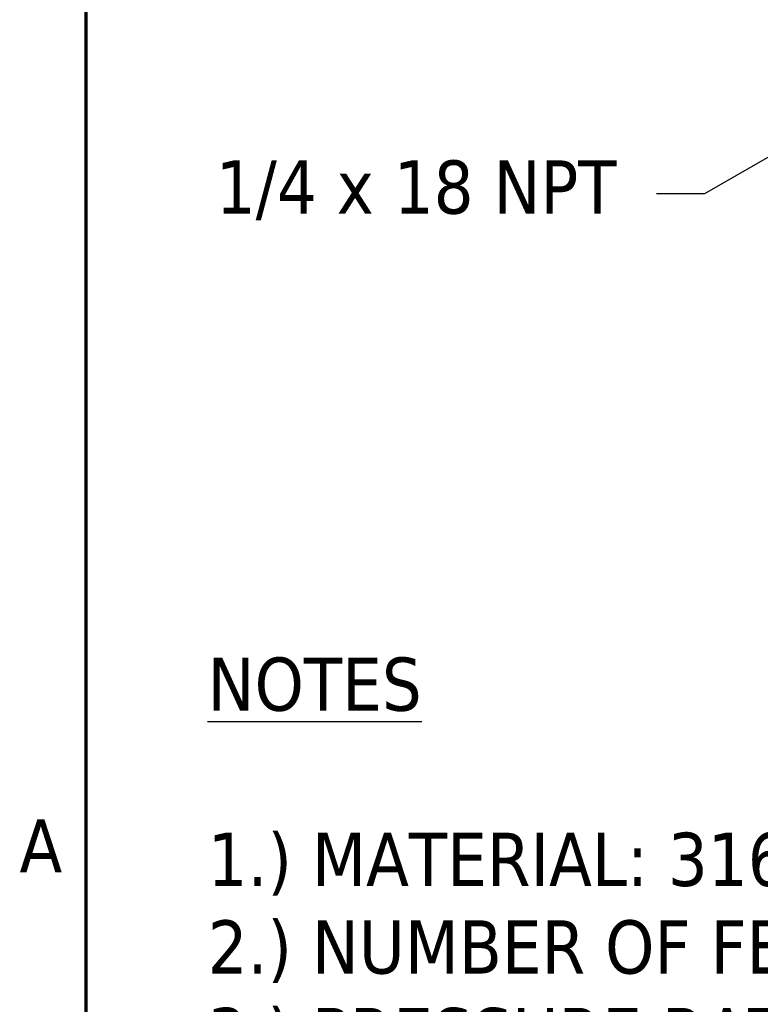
# Model space of a CAD drawing. Header units: inches. Extents: x 0.2 to 10.9, y 0.3 to 8.6.
# Tile 1 of 13: x 0.3 to 1.9, y 2 to 4.2. Entities that reach past the tile are written whole.
import ezdxf
from ezdxf import colors
from ezdxf.entities.mleader import LeaderData, LeaderLine
from ezdxf.math import Vec2, Vec3

# ---------------------------------------------------------------- set-up
doc = ezdxf.new("R2010")
doc.units = ezdxf.units.IN
doc.header["$MEASUREMENT"] = 0
doc.layers.add('Border (ANSI)', color=7, linetype='Continuous', lineweight=70)
doc.layers.add('Dimensions', color=250, linetype='Continuous')
doc.styles.add('Note Text (ANSI)', font='tahoma.ttf')
doc.styles.get("Standard").update_dxf_attribs({"font": 'tahoma.ttf'})

# ---------------------------------------------------------------- blocks, each defined once
blk = doc.blocks.new('new block')
at = {"layer": 'Border (ANSI)', "flags": 128}
blk.add_lwpolyline([(0, 0), (0, 7.74), (10.24, 7.74), (10.24, 0), (0, 0)], dxfattribs=at)
at = {"layer": 'Border (ANSI)', "insert": (-0.151, 1.685), "char_height": 0.12, "attachment_point": 7, "style": 'Note Text (ANSI)'}
blk.add_mtext('A', dxfattribs=at)

msp = doc.modelspace()

# ---------------------------------------------------------------- block references
at = {"layer": 'Dimensions'}
msp.add_blockref('new block', (0.4096, 0.5887), dxfattribs=at)

# ---------------------------------------------------------------- texts
at = {"layer": 'Dimensions', "insert": (0.6834, 2.7586), "char_height": 0.12, "width": 3.904831, "attachment_point": 1, "line_spacing_factor": 0.987884, "style": 'Note Text (ANSI)'}
msp.add_mtext('{\\LNOTES\\P} \\P1.) MATERIAL: 316 STAINLESS STEEL\\P2.) NUMBER OF FERRULES: 2 (DOUBLE TYPE)\\P3.) PRESSURE RATING: 6600 PSI (454 bar)\\P ', dxfattribs=at)

# ---------------------------------------------------------------- leaders
at = {"layer": 'Dimensions'}
ml = msp.add_multileader_mtext('Standard', dxfattribs=at)
ml.set_content('\\A1;1/4 x 18 NPT', color=256)
ml.set_leader_properties()
ml.build(insert=Vec2(0, 0))
ml.multileader.update_dxf_attribs({"text_left_attachment_type": 2, "text_right_attachment_type": 2, "dogleg_length": 0.36, "arrow_head_size": 0.12})
ctx = ml.context
ctx.base_point, ctx.char_height, ctx.arrow_head_size, ctx.landing_gap_size, ctx.plane_origin = Vec3(0.5769, 3.8042), 0.12, 0.12, 0.09, Vec3(2.1116, 3.9816)
ctx.left_attachment, ctx.right_attachment, ctx.text_align_type = 2, 2, 2
notes = []
notes.append((ctx, [(0, (1, 1, 0), (1.8043, 3.8042), (-1, 0), 0.1081, [(0, [(2.1116, 3.9816)], 0, [])])]))
ctx.mtext.insert, ctx.mtext.alignment, ctx.mtext.flow_direction = Vec3(1.6062, 3.8799), 3, 5
for ctx, leaders in notes:
    for number, flags, end, landing, length, lines in leaders:
        leader = LeaderData()
        leader.index, (leader.has_last_leader_line, leader.has_dogleg_vector, leader.attachment_direction) = number, flags
        leader.last_leader_point, leader.dogleg_vector, leader.dogleg_length = Vec3(end), Vec3(landing), length
        for number, points, colour, breaks in lines:
            line = LeaderLine()
            line.index, line.vertices, line.color, line.breaks = number, Vec3.list(points), colors.encode_raw_color(colour), breaks
            leader.lines.append(line)
        ctx.leaders.append(leader)

doc.saveas('drawing.dxf')
